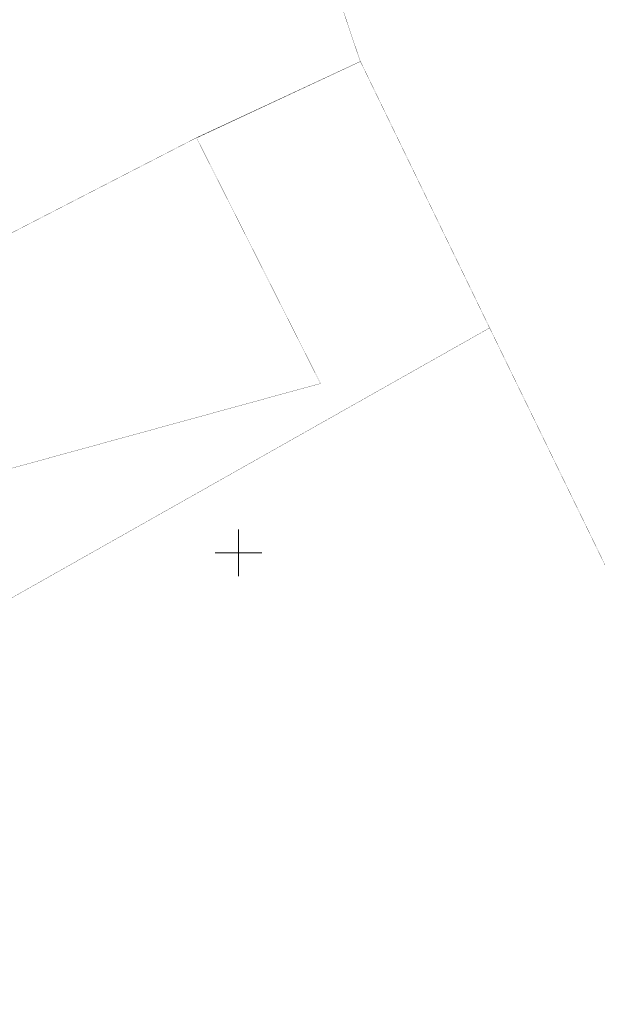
# Model space of a CAD drawing. Header units: metres. Extents: x 685671 to 686635, y 6588408 to 6589199.
# Tile 21 of 34: x 686031 to 686081, y 6588711 to 6588796. Entities that reach past the tile are written whole.
import ezdxf

# ---------------------------------------------------------------- set-up
doc = ezdxf.new("R2010")
doc.units = ezdxf.units.M
doc.linetypes.add('Kohtla-Järve PPA ühishoone G20$0$KATASTRIPIIR', pattern=[7, 4, -1, 1, -1])
doc.layers.add('Kohtla-Järve PPA ühishoone G20$0$PIIR', color=224, linetype='Continuous', lineweight=13)
doc.layers.add('Kohtla-Järve PPA ühishoone G20$0$VORK', color=250, linetype='Continuous', lineweight=13)

# ---------------------------------------------------------------- blocks, each defined once
blk = doc.blocks.new('Kohtla-Järve PPA ühishoone G20$0$VKORIS')
at = {"color": 0, "linetype": 'Continuous'}
for p, q in [((-1.423576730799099e-13, 4.000355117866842), (-1.423576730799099e-13, -4.000355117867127)), ((-4.000355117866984, 0), (4.000355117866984, 0))]:
    blk.add_line(p, q, dxfattribs=at)
blk = doc.blocks.new('Kohtla-Järve PPA ühishoone G20')
at = {"layer": 'Kohtla-Järve PPA ühishoone G20$0$PIIR', "color": 1, "linetype": 'Kohtla-Järve PPA ühishoone G20$0$KATASTRIPIIR', "ltscale": 0.5, "const_width": 0.02, "flags": 128}
for points in [[(685960.71, 6588836.42), (685998.24, 6588760.11), (686018.25, 6588771.07), (686046.42, 6588785.57), (686060.44, 6588792.09), (686035.3, 6588866.66), (685960.71, 6588836.42)], [(685998.24, 6588760.11), (686010.65, 6588734.9), (686071.52, 6588769.27), (686060.45, 6588792.09), (686046.41, 6588785.54), (686057.03, 6588764.51), (686025.86, 6588755.96), (686018.24, 6588771.08), (685998.24, 6588760.11)]]:
    blk.add_lwpolyline(points, dxfattribs=at)
blk.add_lwpolyline([(685800.9500000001, 6588616.43), (685918.33, 6588408.05), (685972.15, 6588410.140000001), (686022.9, 6588411.8), (686045.39, 6588414.3), (686115.8, 6588424.7), (686159.62, 6588431.17), (686144.11, 6588454.140000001), (686118.77, 6588491.66), (686014.0700000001, 6588665.350000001), (686102.3200000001, 6588706.02), (686071.52, 6588769.27), (686010.65, 6588734.9), (685902.48, 6588673.83), (685845.18, 6588641.42)], close=True, dxfattribs=at)
at = {"layer": 'Kohtla-Järve PPA ühishoone G20$0$VORK', "xscale": 0.5, "yscale": 0.5, "zscale": 0.5}
blk.add_blockref('Kohtla-Järve PPA ühishoone G20$0$VKORIS', (686050, 6588750), dxfattribs=at)

msp = doc.modelspace()

# ---------------------------------------------------------------- block references
at = {"color": 251, "true_color": 0x636466}
msp.add_blockref('Kohtla-Järve PPA ühishoone G20', (0, 0), dxfattribs=at)

doc.saveas('drawing.dxf')
